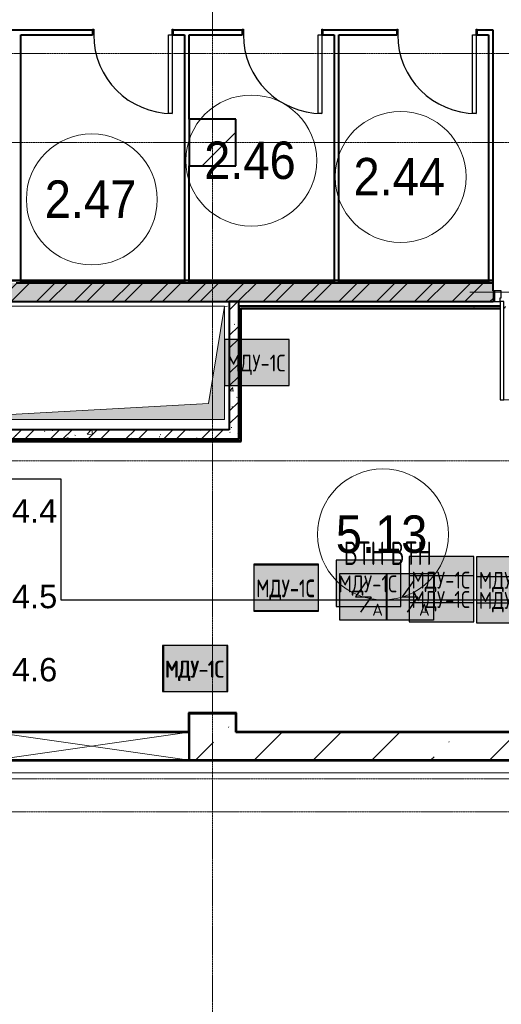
# Model space of a CAD drawing. Header units: millimetres. Extents: x -135639 to 224623, y -383017 to -59102.
# Tile 171 of 256: x 79333 to 84482, y -304223 to -293705. Entities that reach past the tile are written whole.
import ezdxf
from ezdxf.enums import TextEntityAlignment as Align

# ---------------------------------------------------------------- set-up
doc = ezdxf.new("R2010")
doc.units = ezdxf.units.MM
for name, pattern in [('CONTINOUS', [0]), ('Линия сетки', [25, 20, -2.5, 0, -2.5]), ('Невидимые', [5, 3, -2])]:
    doc.linetypes.add(name, pattern=pattern)
for name, color, linetype, lineweight in [('A-000-M_MASS', 7, 'Continuous', 18), ('A-000-MH_MASS', 7, 'Невидимые', 18), ('A-010-A_ROOM', 7, 'Continuous', 20), ('A-200-M_WALL', 7, 'Continuous', 18), ('A-200-M_WALL_EXT', 7, 'Continuous', 18), ('A-200-M_WALL_INT', 7, 'Continuous', 18), ('A-200-M_WALL_PAT', 7, 'Continuous', 40), ('A-314-M_WINDOW', 7, 'Continuous', 18), ('A-325-M_DOOR', 7, 'Continuous', 18), ('A-325-M_DOOR__FRAME', 7, 'Continuous', 30), ('A-325-M_DOOR_PANEL', 7, 'Continuous', 30), ('M-567-M_MECH_EQP', 7, 'Continuous', 18), ('S-280-M_COLUMN', 7, 'Continuous', 18), ('S-280-M_STRUCT_FRAME', 7, 'Continuous', 18), ('Z-030-M_GRID', 7, 'Continuous', 9), ('Z-060-M_DETAIL', 7, 'Continuous', 18), ('Арматура воздуховодов', 7, 'Continuous', 18), ('ОС', 5, 'Continuous', 25), ('ПС', 7, 'Continuous', 40), ('СС-011-ПОЖ-СИГНАЛИЗАЦИЯ', 1, 'Continuous', 30)]:
    doc.layers.add(name, color=color, linetype=linetype, lineweight=lineweight)
doc.layers.add('Наш слой', color=3, linetype='Continuous')
doc.layers.add('ССПС', color=5, linetype='Continuous')
doc.styles.add('1111', font='isocpeur.ttf')
doc.styles.add('Arial_2', font='arial.ttf', dxfattribs={"width": 0.9, "height": 400})
doc.styles.add('Olimproekt', font='arial.ttf')
pattern_1 = [(50, (0, 0), (437.2423, -38.2536), [45.72, -502.92]), (355, (0, 0), (-84.5828, 458.5367), [36.576, -402.336]), (100.451, (36.44, -3.2), (352.662, 420.2802), [38.856, -427.416]), (46.184, (0, 121.9), (650.59, -100.9033), [68.58, -754.38]), (96.636, (54.2, 113.5), (569.766, 593.8263), [58.284, -641.125]), (351.184, (0, 121.9), (569.7716, 593.8214), [54.864, -603.504]), (21, (60.96, 91.44), (363.875, -245.4366), [45.72, -502.92]), (326, (60.96, 91.44), (148.3253, 442.0518), [36.576, -402.336]), (71.451, (91.3, 71), (512.201, 196.6115), [38.856, -427.416]), (37.5, (0, 0), (7.41278, 202.9318), [6.706, -390.754, 6.706, -401.726, -403.86]), (37.5, (0, 0), (7.41278, 202.9318), [-805.891, 6.706, -397.154]), (7.5, (0, 0), (160.36715, 240.43305), [6.706, -226.162, 6.706, -381.61, -153.924]), (7.5, (0, 0), (160.36715, 240.43305), [-621.182, 6.706, -147.218]), (327.5, (-135.94, 0), (325.41783, -13.7491), [6.706, -145.694, 6.706, -468.782, -630.936]), (327.5, (-135.94, 0), (325.41783, -13.7491), [-627.888, 6.706, -624.23]), (317.5, (-196.9, 0), (355.51, 61.0244), [6.706, -191.414, 6.706, -309.067, -448.056]), (317.5, (-196.9, 0), (355.51, 61.0244), [-513.893, 6.706, -441.35])]
pattern_2 = [(45, (0, 0), (-202.05576, 202.05576), []), (45, (134.7, 0), (-202.05576, 202.05576), [])]
pattern_3 = [(0, (0, 0), (812.8, 203.2), [67.056, -542.544, 67.056, -542.544, -3251.2]), (0, (0, 0), (812.8, 203.2), [-1219.2, 67.056, -1152.144, 67.056, -542.544, -1422.4]), (0, (0, 0), (812.8, 203.2), [-3048, 67.056, -339.344, 67.056, -948.944]), (120, (304.8, 101.6), (-582.37636, 602.30545), [67.056, -542.544, 67.056, -542.544, -3251.2]), (120, (304.8, 101.6), (-582.37636, 602.30545), [-1219.2, 67.056, -1152.144, 67.056, -542.544, -1422.4]), (120, (304.8, 101.6), (-582.37636, 602.30545), [-3048, 67.056, -339.344, 67.056, -948.944]), (240, (406.4, 508), (-230.42364, -805.50545), [67.056, -542.544, 67.056, -542.544, -3251.2]), (240, (406.4, 508), (-230.42364, -805.50545), [-1219.2, 67.056, -1152.144, 67.056, -542.544, -1422.4]), (240, (406.4, 508), (-230.42364, -805.50545), [-3048, 67.056, -339.344, 67.056, -948.944])]
pattern_4 = [(45, (0, 0), (-628.618, 628.618), []), (45, (628.6, 0), (-628.618, 628.618), [1111.25, -222.25, 6.706, -215.544])]

# ---------------------------------------------------------------- blocks, each defined once
blk = doc.blocks.new('101_Дверь_Однопольная - _ПЧ_Мет_1000х2000_Тех помещения_EI60_Л-4437007-B2_-11_400_')
at = {"layer": 'A-325-M_DOOR', "color": 253, "lineweight": 30, "true_color": 0xaaaaaa}
for p, q in [((-585, 100), (-600, 100)), ((-600, 100), (-600, -15)), ((-585, -15), (-585, 100)), ((600, 100), (585, 100)), ((585, 100), (585, -15)), ((600, -15), (600, 100)), ((-600, -15), (-585, -15)), ((585, -15), (600, -15))]:
    blk.add_line(p, q, dxfattribs=at)
at = {"layer": 'A-325-M_DOOR__FRAME', "color": 253, "true_color": 0xaaaaaa}
for p, q in [((-525, 100), (-585, 100)), ((-585, 100), (-585, -15)), ((-525, 60), (-525, 100)), ((-515, 60), (-525, 60)), ((-515, -15), (-515, 60)), ((525, 60), (515, 60)), ((515, 60), (515, -15)), ((585, 100), (525, 100)), ((525, 100), (525, 60)), ((585, -15), (585, 100)), ((-585, -15), (-515, -15)), ((515, -15), (585, -15))]:
    blk.add_line(p, q, dxfattribs=at)
at = {"layer": 'A-325-M_DOOR_PANEL', "color": 253, "true_color": 0xaaaaaa}
for p, q in [((525, 1150), (485, 1150)), ((485, 1150), (485, 100)), ((525, 100), (525, 1150)), ((485, 100), (525, 100))]:
    blk.add_line(p, q, dxfattribs=at)
blk.add_arc((525, 100), 1050, 90, 180, dxfattribs=at)
blk = doc.blocks.new('A_MEQ_OpeningShaft-Rectangular - ОВ-2726984-B2_-11_400_')
at = {"layer": 'Z-060-M_DETAIL', "true_color": 0xe2e2e2}
blk.add_hatch(color=254, dxfattribs=at).paths.add_polyline_path([(0, 0), (0, -1210), (173, -173), (3230, 0), (2007, 0)])
at = {"layer": 'A-000-MH_MASS', "color": 253, "linetype": 'Continuous', "true_color": 0xaaaaaa}
for p, q in [((3230, 0), (0, 0)), ((0, 0), (0, -1210)), ((3230, -1210), (3230, 0)), ((0, -1210), (3230, -1210))]:
    blk.add_line(p, q, dxfattribs=at)
at = {"layer": 'Z-060-M_DETAIL', "color": 253, "true_color": 0xaaaaaa}
for p, q in [((3230, 0), (173, -173)), ((3230, -1210), (3230, 0)), ((3230, 0), (0, 0)), ((0, 0), (0, -1210)), ((173, -173), (3230, 0)), ((3230, 0), (3230, -1210)), ((173, -173), (0, -1210)), ((0, -1210), (173, -173)), ((0, -1210), (3230, -1210)), ((0, -1210), (3230, -1210))]:
    blk.add_line(p, q, dxfattribs=at)
blk = doc.blocks.new('101_Дверь_Однопольная - _ПЧ_800х2000_ПХА_Пр-4228279-B2_-11_400_')
at = {"layer": 'A-325-M_DOOR', "color": 253, "lineweight": 30, "true_color": 0xaaaaaa}
for p, q in [((-431, 25), (-430, 25)), ((-431, -35), (-431, 25)), ((-430, 25), (-430, -35)), ((430, -35), (430, 25)), ((430, 25), (431, 25)), ((431, 25), (431, -35)), ((-430, -35), (-431, -35)), ((431, -35), (430, -35))]:
    blk.add_line(p, q, dxfattribs=at)
at = {"layer": 'A-325-M_DOOR__FRAME', "color": 253, "true_color": 0xaaaaaa}
for p, q in [((-430, 25), (-420, 25)), ((-430, -35), (-430, 25)), ((-420, 25), (-420, -15)), ((420, 25), (430, 25)), ((420, -15), (420, 25)), ((430, 25), (430, -35)), ((-419, -35), (-430, -35)), ((-420, -15), (-419, -15)), ((-419, -15), (-419, -35)), ((419, -15), (420, -15)), ((419, -35), (419, -15)), ((430, -35), (419, -35))]:
    blk.add_line(p, q, dxfattribs=at)
at = {"layer": 'A-325-M_DOOR_PANEL', "color": 253, "true_color": 0xaaaaaa}
for p, q in [((-420, 865), (-380, 865)), ((-420, 25), (-420, 865)), ((-380, 865), (-380, 25)), ((-380, 25), (-420, 25))]:
    blk.add_line(p, q, dxfattribs=at)
blk.add_arc((-420, 25), 840, 0, 90, dxfattribs=at)
blk = doc.blocks.new('ПР - _ПЧ_1200_200_Оп250-250_Шаг300_Арм16_Арм10-V55-B2_-11_400_')
at = {"layer": 'S-280-M_STRUCT_FRAME', "color": 21, "true_color": 0xffaaaa}
for p, q in [((-850, 0), (850, 0)), ((-850, 0), (-600, 0)), ((-515, 0), (515, 0)), ((-515, 0), (515, 0)), ((600, 0), (850, 0))]:
    blk.add_line(p, q, dxfattribs=at)
blk = doc.blocks.new('CP_ДШ_Hanytex_TopJoint 24C_Половина - CP_ДШ_Hanytex_TopJoint 24C_Половина-V89-B2_-11_400_')
at = {"layer": 'A-000-M_MASS', "color": 253, "true_color": 0xaaaaaa}
for p, q in [((7700, 110), (0, 110)), ((0, -25), (0, 25)), ((7700, 25), (7700, -25))]:
    blk.add_line(p, q, dxfattribs=at)
blk = doc.blocks.new('135_SLK_GD_AR_rvt-1-B2_-11_400_')
at = {"layer": 'A-200-M_WALL_PAT', "lineweight": 9, "true_color": 0xaaaaaa}
h = blk.add_hatch(dxfattribs=at)
h.set_pattern_fill('FP_4', color=253, style=0, pattern_type=2)
h.set_pattern_definition(pattern_3)
h.paths.add_polyline_path([(96550, 65200), (97050, 65200), (97050, 65220), (94150, 65220), (94150, 65200), (96392, 65200)])
h.paths.add_polyline_path([(92900, 65200), (92950, 65200), (92950, 65220), (86050, 65220), (86050, 65200), (91300, 65200)])
h = blk.add_hatch(dxfattribs=at)
h.set_pattern_fill('FP_1', color=253, style=0, pattern_type=2)
h.set_pattern_definition(pattern_1)
h.paths.add_polyline_path([(96550, 65000), (96550, 65200), (94150, 65200), (94150, 65000), (96392, 65000)])
h.paths.add_polyline_path([(92950, 65000), (92950, 65200), (86050, 65200), (86050, 65000), (90846, 65000)])
h = blk.add_hatch(dxfattribs=at)
h.set_pattern_fill('FP_2', color=253, style=0, pattern_type=2)
h.set_pattern_definition(pattern_2)
h.paths.add_polyline_path([(96550, 65000), (96550, 65200), (94150, 65200), (94150, 65000), (96392, 65000)])
h.paths.add_polyline_path([(92950, 65000), (92950, 65200), (86050, 65200), (86050, 65000), (90846, 65000)])
h = blk.add_hatch(dxfattribs=at)
h.set_pattern_fill('FP_1', color=253, style=0, pattern_type=2)
h.set_pattern_definition(pattern_1)
h.paths.add_polyline_path([(90230, 63630), (90230, 65000), (90130, 65000), (90130, 63630)])
h = blk.add_hatch(dxfattribs=at)
h.set_pattern_fill('FP_2', color=253, style=0, pattern_type=2)
h.set_pattern_definition(pattern_2)
h.paths.add_polyline_path([(90230, 63630), (90230, 65000), (90130, 65000), (90130, 63630)])
h = blk.add_hatch(dxfattribs=at)
h.set_pattern_fill('FP_4', color=253, style=0, pattern_type=2)
h.set_pattern_definition(pattern_3)
h.paths.add_polyline_path([(93619, 64930), (96110, 64930), (96110, 64950), (93065, 64950), (93065, 64930)])
h.paths.add_polyline_path([(93025, 64930), (93025, 64950), (90230, 64950), (90230, 64930), (90846, 64930)])
h = blk.add_hatch(dxfattribs=at)
h.set_pattern_fill('FP_4', color=253, style=0, pattern_type=2)
h.set_pattern_definition(pattern_3)
h.paths.add_polyline_path([(90250, 63510), (90250, 64930), (90230, 64930), (90230, 63510)])
h = blk.add_hatch(dxfattribs=at)
h.set_pattern_fill('FP_1', color=253, style=0, pattern_type=2)
h.set_pattern_definition(pattern_1)
h.paths.add_polyline_path([(90230, 63530), (90230, 63630), (86830, 63630), (86830, 63530), (88073, 63530)])
h = blk.add_hatch(dxfattribs=at)
h.set_pattern_fill('FP_2', color=253, style=0, pattern_type=2)
h.set_pattern_definition(pattern_2)
h.paths.add_polyline_path([(90230, 63530), (90230, 63630), (86830, 63630), (86830, 63530), (88073, 63530)])
h = blk.add_hatch(dxfattribs=at)
h.set_pattern_fill('FP_4', color=253, style=0, pattern_type=2)
h.set_pattern_definition(pattern_3)
h.paths.add_polyline_path([(90230, 63510), (90230, 63530), (86850, 63530), (86850, 63510), (88073, 63510)])
at = {"color": 253, "lineweight": 18, "true_color": 0xaaaaaa}
blk.add_line((90110, 64950), (90080, 64947), dxfattribs=at)
at = {"layer": 'A-200-M_WALL', "color": 253, "lineweight": 40, "true_color": 0xaaaaaa}
for p, q in [((92950, 65220), (86050, 65220)), ((87850, 65200), (87900, 65200)), ((89650, 65200), (87900, 65200)), ((87900, 65200), (89650, 65200)), ((89650, 65200), (89700, 65200)), ((91250, 65200), (89700, 65200)), ((89700, 65200), (91250, 65200)), ((91250, 65200), (91300, 65200)), ((92900, 65200), (91300, 65200)), ((91300, 65200), (92900, 65200)), ((92900, 65200), (92950, 65200)), ((90130, 65000), (90230, 65000)), ((90230, 65000), (90130, 65000)), ((90230, 64930), (90230, 64925)), ((90230, 63630), (90230, 64925)), ((90230, 64925), (90230, 63630)), ((90250, 64930), (93025, 64930)), ((90250, 64925), (90250, 64930)), ((90250, 63510), (90250, 64925)), ((86850, 63530), (90230, 63530)), ((90230, 63530), (86850, 63530)), ((86870, 63510), (90230, 63510)), ((90250, 63510), (90230, 63510))]:
    blk.add_line(p, q, dxfattribs=at)
at = {"layer": 'A-200-M_WALL_INT', "color": 253, "lineweight": 40, "true_color": 0xaaaaaa}
for p, q in [((88669, 67900), (87731, 67900)), ((87900, 67850), (88669, 67850)), ((87900, 65200), (87900, 67850)), ((90269, 67900), (89531, 67900)), ((89531, 67850), (89650, 67850)), ((89650, 67850), (89650, 65200)), ((89700, 67850), (90269, 67850)), ((89700, 66950), (89700, 67850)), ((91919, 67900), (91131, 67900)), ((91131, 67850), (91250, 67850)), ((91250, 67850), (91250, 65200)), ((91300, 67850), (91919, 67850)), ((91300, 65200), (91300, 67850)), ((92950, 67900), (92781, 67900)), ((92781, 67850), (92900, 67850)), ((92900, 67850), (92900, 65200)), ((92950, 67850), (92950, 67900)), ((92950, 65200), (92950, 67850)), ((89700, 65200), (89700, 66450)), ((92950, 65225), (86050, 65225)), ((92950, 65200), (92950, 65225)), ((92950, 65115), (92950, 65200)), ((86830, 65000), (90130, 65000)), ((90130, 65000), (90130, 63630)), ((90230, 65000), (92950, 65000)), ((90230, 64925), (90230, 65000)), ((93025, 64950), (90230, 64950)), ((90230, 64950), (90230, 64930)), ((90255, 64925), (93025, 64925)), ((90255, 63505), (90255, 64925)), ((90130, 63630), (86830, 63630)), ((90230, 63530), (90230, 63630)), ((90230, 63630), (90230, 63530)), ((86875, 63505), (90230, 63505)), ((90230, 63505), (90250, 63505)), ((90250, 63505), (90255, 63505)), ((89700, 60605), (89695, 60605)), ((89695, 60605), (89695, 60405)), ((90200, 60605), (89700, 60605)), ((89700, 60405), (89700, 60600)), ((89700, 60600), (90200, 60600)), ((90205, 60605), (90200, 60605)), ((90200, 60600), (90200, 60400)), ((90205, 60405), (90205, 60605)), ((89695, 60405), (87250, 60405)), ((89700, 60400), (89700, 60405)), ((90200, 60400), (90205, 60400)), ((93295, 60405), (90205, 60405)), ((90205, 60400), (93300, 60400)), ((87250, 60098), (94950, 60098)), ((94950, 60100), (89700, 60100))]:
    blk.add_line(p, q, dxfattribs=at)
at = {"layer": 'A-000-M_MASS', "color": 253, "lineweight": 18, "true_color": 0xaaaaaa, "rotation": 180}
blk.add_blockref('CP_ДШ_Hanytex_TopJoint 24C_Половина - CP_ДШ_Hanytex_TopJoint 24C_Половина-V89-B2_-11_400_', (94950, 60075), dxfattribs=at)
at = {"layer": 'A-325-M_DOOR', "color": 253, "lineweight": 18, "true_color": 0xaaaaaa, "rotation": 180}
for name, p in [('101_Дверь_Однопольная - _ПЧ_800х2000_ПХА_Пр-4228279-B2_-11_400_', (89100, 67875)), ('101_Дверь_Однопольная - _ПЧ_800х2000_ПХА_Пр-4228279-B2_-11_400_', (90700, 67875)), ('101_Дверь_Однопольная - _ПЧ_800х2000_ПХА_Пр-4228279-B2_-11_400_', (92350, 67875)), ('101_Дверь_Однопольная - _ПЧ_Мет_1000х2000_Тех помещения_EI60_Л-4437007-B2_-11_400_', (93550, 65100))]:
    blk.add_blockref(name, p, dxfattribs=at)
at = {"layer": 'M-567-M_MECH_EQP', "color": 253, "lineweight": 18, "true_color": 0xaaaaaa, "rotation": 180}
blk.add_blockref('A_MEQ_OpeningShaft-Rectangular - ОВ-2726984-B2_-11_400_', (90080, 63740), dxfattribs=at)
at = {"layer": 'S-280-M_STRUCT_FRAME', "color": 253, "lineweight": 18, "true_color": 0xaaaaaa, "rotation": 180}
blk.add_blockref('ПР - _ПЧ_1200_200_Оп250-250_Шаг300_Арм16_Арм10-V55-B2_-11_400_', (93550, 65100), dxfattribs=at)
blk = doc.blocks.new('Бетон-Прямоугольная-Колонна - CLM_Подземные этажи_В60-500х500-V294-B2_-11_400_')
at = {"layer": 'S-280-M_COLUMN', "lineweight": 9, "true_color": 0xaaaaaa}
h = blk.add_hatch(dxfattribs=at)
h.set_pattern_fill('FP_176', color=253, style=0, pattern_type=2)
h.set_pattern_definition([(45, (-89950, -66700), (-628.618, 628.618), []), (45, (-89321.4, -66700), (-628.618, 628.618), [1111.25, -222.25, 6.706, -215.544])])
h.paths.add_polyline_path([(250, -250), (250, 250), (-250, 250), (-250, -250)])
at = {"layer": 'S-280-M_COLUMN', "color": 253, "lineweight": 40, "true_color": 0xaaaaaa}
for p, q in [((250, 250), (-250, 250)), ((-250, 250), (-250, -250)), ((250, -250), (250, 250)), ((-250, -250), (250, -250))]:
    blk.add_line(p, q, dxfattribs=at)
blk = doc.blocks.new('231_Отверстие прямоуг _Окно_Стена_ - Отверстие-2233164-B2_-11_400_')
at = {"layer": 'A-314-M_WINDOW', "color": 253, "lineweight": 50, "true_color": 0xaaaaaa}
for p, q in [((-925, -150), (-925, 150)), ((-925, 150), (1175, 150)), ((1175, 150), (1175, -150)), ((1175, -150), (-925, -150))]:
    blk.add_line(p, q, dxfattribs=at)
at = {"layer": 'Z-060-M_DETAIL', "color": 253, "true_color": 0xaaaaaa}
for p, q in [((-925, 150), (-925, -150)), ((1175, 150), (-925, 150)), ((1175, 150), (-925, -150)), ((-925, 150), (1175, -150)), ((1175, 150), (1175, -150)), ((-925, -150), (1175, -150))]:
    blk.add_line(p, q, dxfattribs=at)
blk = doc.blocks.new('135_SLK_K1-2-3_KR_rvt-1-B2_-11_400_')
at = {"layer": 'A-200-M_WALL_PAT', "lineweight": 9, "true_color": 0xaaaaaa}
h = blk.add_hatch(dxfattribs=at)
h.set_pattern_fill('FP_5', color=253, style=0, pattern_type=2)
h.set_pattern_definition(pattern_4)
h.paths.add_polyline_path([(90200, 60100), (93300, 60100), (93300, 60400), (90200, 60400), (90200, 60206)])
at = {"layer": 'S-280-M_COLUMN', "lineweight": 9, "true_color": 0xaaaaaa}
h = blk.add_hatch(dxfattribs=at)
h.set_pattern_fill('FP_5', color=253, style=0, pattern_type=2)
h.set_pattern_definition(pattern_4)
h.paths.add_polyline_path([(90153, 60100), (90200, 60100), (90200, 60600), (89700, 60600), (89700, 60100)])
at = {"layer": 'A-200-M_WALL_EXT', "color": 253, "lineweight": 40, "true_color": 0xaaaaaa}
for p, q in [((93300, 60400), (90200, 60400)), ((90200, 60100), (93300, 60100))]:
    blk.add_line(p, q, dxfattribs=at)
at = {"layer": 'S-280-M_COLUMN', "color": 253, "lineweight": 40, "true_color": 0xaaaaaa}
for p, q in [((90200, 60600), (89700, 60600)), ((89700, 60600), (89700, 60400)), ((90200, 60400), (90200, 60600)), ((89700, 60100), (90200, 60100))]:
    blk.add_line(p, q, dxfattribs=at)
at = {"layer": 'A-314-M_WINDOW', "color": 253, "lineweight": 18, "true_color": 0xaaaaaa}
blk.add_blockref('231_Отверстие прямоуг _Окно_Стена_ - Отверстие-2233164-B2_-11_400_', (88525, 60250), dxfattribs=at)
at = {"layer": 'S-280-M_COLUMN', "color": 253, "lineweight": 18, "true_color": 0xaaaaaa}
blk.add_blockref('Бетон-Прямоугольная-Колонна - CLM_Подземные этажи_В60-500х500-V294-B2_-11_400_', (89950, 66700), dxfattribs=at)
blk = doc.blocks.new('050_Марка_Помещение - Номер-620969-B2_-11_400_')
at = {"layer": 'A-010-A_ROOM', "color": 253, "true_color": 0xaaaaaa}
blk.add_circle((0, 0), 3.5, dxfattribs=at)
blk = doc.blocks.new('-2 этаж')
at = {"layer": 'Z-030-M_GRID', "color": 253, "linetype": 'Линия сетки', "true_color": 0xaaaaaa}
for p, q in [((349042.3, -369622.9), (349042.3, -216207.4)), ((412503.2, -282277.3), (255410, -282277.3)), ((415039.8, -283227.3), (255410.1, -283227.3)), ((415040.1, -286627.3), (255410.3, -286627.3)), ((412500.3, -290027.3), (255410.5, -290027.3)), ((415043.2, -290377.3), (255410.5, -290377.3))]:
    blk.add_line(p, q, dxfattribs=at)
at = {"lineweight": 5}
for name in ['135_SLK_GD_AR_rvt-1-B2_-11_400_', '135_SLK_K1-2-3_KR_rvt-1-B2_-11_400_']:
    blk.add_blockref(name, (259092.3, -349927.3), dxfattribs=at)
at = {"layer": 'A-010-A_ROOM', "color": 253, "true_color": 0xaaaaaa, "xscale": 199.9999999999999, "yscale": 199.9999999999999, "zscale": 199.9999999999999}
for p in [(349457.1, -283420.8), (351053.5, -283596.1), (347752.4, -283836), (350864.2, -287414.9)]:
    blk.add_blockref('050_Марка_Помещение - Номер-620969-B2_-11_400_', p, dxfattribs=at)
at = {"layer": 'A-010-A_ROOM', "color": 253, "lineweight": 9, "true_color": 0xaaaaaa, "char_height": 400, "width": 1212.151, "attachment_point": 1, "style": 'Arial_2'}
for s, insert in [('2.46', (348953.5, -283217.4)), ('2.44', (350549.9, -283392.6)), ('2.47', (347248.8, -283632.6)), ('5.13', (350360.6, -287211.4))]:
    blk.add_mtext(s, dxfattribs=dict(at, insert=insert))
blk = doc.blocks.new('*U4706')
at = {"lineweight": 35, "true_color": 0xffffff}
h = blk.add_hatch(color=7, dxfattribs=at)
h.dxf.hatch_style = 1
h.paths.add_polyline_path([(0, 500), (0, 0), (500, 0), (500, 500)])
at = {"color": 1, "linetype": 'ByBlock', "lineweight": -2}
for p, q in [((289, 426), (167, 250)), ((167, 250), (333, 250)), ((333, 250), (219, 86))]:
    blk.add_line(p, q, dxfattribs=at)
at = {"color": 1, "linetype": 'ByBlock', "lineweight": -2, "ltscale": 0.1}
blk.add_lwpolyline([(0, 500), (500, 500), (500, 0), (0, 0)], close=True, dxfattribs=at)
at = {"color": 1, "linetype": 'ByBlock', "lineweight": -2, "ltscale": 1000, "style": '1111'}
blk.add_text('A', height=128, dxfattribs=at).set_placement((403, 49), align=Align.CENTER)
at = {"color": 0, "linetype": 'ByBlock', "lineweight": -2, "style": '1111'}
blk.add_attdef('INDEX', (-63, -235), '', height=125, dxfattribs=at)
at = {"color": 0, "linetype": 'ByBlock', "lineweight": -2, "style": '1111', "flags": 1}
for tag, p in [('NAME_DEVICE', (-64, -421)), ('NUM_POM', (-82, -847))]:
    blk.add_attdef(tag, p, '', height=125, dxfattribs=at)
at = {"color": 0, "linetype": 'ByBlock', "lineweight": -2, "style": '1111', "width": 0.7}
blk.add_attdef('NUM_DEVICE', (-64, -630), '', height=125, dxfattribs=at)
blk = doc.blocks.new('ger')
at = {"lineweight": 40, "ltscale": 2, "true_color": 0xffffff}
h = blk.add_hatch(color=7, dxfattribs=at)
h.dxf.hatch_style = 1
h.paths.add_polyline_path([(491036, -67336), (491036, -66843), (490345, -66843), (490345, -67336)])
at = {"layer": 'ОС', "color": 1, "lineweight": 30}
blk.add_lwpolyline([(491036, -66843), (490345, -66843), (490345, -67336), (491036, -67336)], close=True, dxfattribs=at)
at = {"layer": 'ССПС', "color": 1, "lineweight": -2, "ltscale": 1000, "style": '1111', "width": 0.8}
blk.add_text('МДУ-1С', height=180, dxfattribs=at).set_placement((490371, -67186))

msp = doc.modelspace()

# ---------------------------------------------------------------- linework, layer by layer
at = {"layer": 'СС-011-ПОЖ-СИГНАЛИЗАЦИЯ', "lineweight": 30}
for points in [[(79772, -299901), (88971, -299901), (88971, -300859), (90559, -300859), (90559, -292630), (88948, -292630), (88948, -286252), (90785, -286252), (90785, -290475), (96125, -290475), (96125, -296944), (97321, -296944), (97321, -300827), (112200, -300827), (112200, -296977), (108958, -296977), (108958, -292200), (114428, -292200), (114428, -290545), (103664, -290545), (103664, -277944), (115181, -277944), (115181, -278251), (117479, -278251)], [(78848, -299901), (78848, -298611), (79772, -298611), (79772, -299901)]]:
    msp.add_lwpolyline(points, dxfattribs=at)

# ---------------------------------------------------------------- block references
at = {"color": 0}
msp.add_blockref('-2 этаж', (-267648, -11789), dxfattribs=at)
at = {"layer": 'Арматура воздуховодов', "lineweight": 30}
for p in [(-408822, -230277), (-406849, -232596), (-406129, -232599), (-408509, -232679), (-408509, -232689), (-407629, -232636), (-406849, -232803), (-406129, -232813), (-409486, -233547), (-409476, -233547)]:
    msp.add_blockref('ger', p, dxfattribs=at)
at = {"layer": 'ПС', "color": 7, "linetype": 'CONTINOUS', "lineweight": 30, "ltscale": 100}
ref = msp.add_blockref('*U4706', (82756, -300121), dxfattribs=dict(at, xscale=1.000736, yscale=1.000736, zscale=1.000736))
ref.add_attrib('NUM_DEVICE', 'BTH', dxfattribs={"layer": '0', "color": 0, "linetype": 'ByBlock', "lineweight": -2, "ltscale": 100, "height": 250.2, "style": '1111', "width": 0.7}).set_placement((83018, -299530), align=Align.CENTER)
ref = msp.add_blockref('*U4706', (83256, -300121), dxfattribs=dict(at, xscale=1.000736, yscale=1.000736, zscale=1.000736))
ref.add_attrib('NUM_DEVICE', 'BTH', dxfattribs={"layer": '0', "color": 0, "linetype": 'ByBlock', "lineweight": -2, "ltscale": 100, "height": 250.2, "style": '1111', "width": 0.7}).set_placement((83518, -299530), align=Align.CENTER)

# ---------------------------------------------------------------- texts
at = {"layer": 'Наш слой', "color": 0, "linetype": 'Continuous', "ltscale": 20.008, "style": 'Olimproekt'}
for s, p in [('ШУВ 4.4', (78378, -298952, 42512)), ('ШУВ 4.5', (78378, -299867, 42512)), ('ШУВ 4.6', (78378, -300648, 42512))]:
    msp.add_text(s, height=250, dxfattribs=at).set_placement(p, align=Align.MIDDLE_LEFT)

doc.saveas('drawing.dxf')
